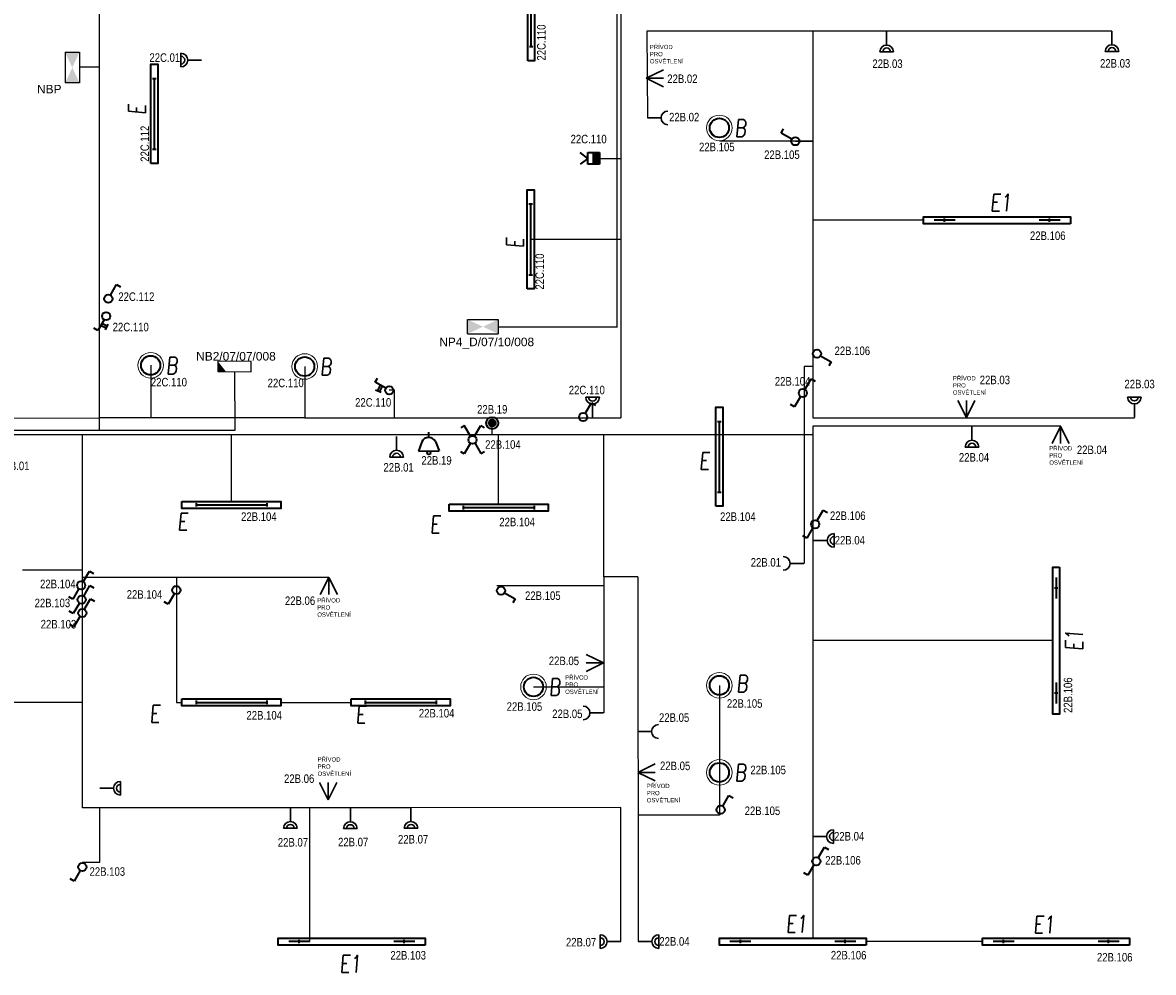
# Model space of a CAD drawing. Header units: millimetres. Extents: x 370888 to 505664, y 284292 to 447185.
# Tile 35 of 41: x 432625 to 445862, y 423841 to 434957. Entities that reach past the tile are written whole.
import ezdxf
from ezdxf.enums import TextEntityAlignment as Align

# ---------------------------------------------------------------- set-up
doc = ezdxf.new("R2010")
doc.units = ezdxf.units.MM
doc.header["$LTSCALE"] = 100
doc.layers.get('0').update_dxf_attribs({"color": 21, "linetype": 'CONTINUOUS'})
for name, color, linetype, lineweight in [('2DE_OBL', 91, 'CONTINUOUS', 35), ('2DE_OBL_L1', 91, 'CONTINUOUS', 35), ('CAT_SLN-DVOJZAS - 45', 7, 'CONTINUOUS', 30), ('CAT_SLN-HL.ŽLAB', 11, 'CONTINUOUS', 200), ('CP_DETAL', 33, 'CONTINUOUS', 18), ('E_NOUZOVÉ+PP OSVĚTLENÍ', 60, 'CONTINUOUS', 25), ('E_SVĚTLA POPIS', 130, 'CONTINUOUS', 30), ('E_VEDENÍ SILNOPROUD', 50, 'CONTINUOUS', 25), ('E_VEDENÍ_CBS', 214, 'CONTINUOUS', 25), ('E_VYPINACE', 170, 'CONTINUOUS', 35), ('E_ZÁSUVKY POPIS', 111, 'CONTINUOUS', 30), ('E_ZÁSUVKY.OST.+VYVODY', 11, 'CONTINUOUS', 30), ('E_ŽLABY', 40, 'CONTINUOUS', 15), ('U1 LIGHTING', 10, 'CONTINUOUS', 35), ('ZÁSUVKY POPIS', 7, 'CONTINUOUS', 30)]:
    doc.layers.add(name, color=color, linetype=linetype, lineweight=lineweight)
for name, color, linetype in [('BEZPECNOSTNE SVETLA', 80, 'CONTINUOUS'), ('GC3_MEP_E_LV_SECURITY LIGHT', 80, 'CONTINUOUS'), ('PIKTOGRAMY', 210, 'CONTINUOUS'), ('PRIPOJKA 230V', 1, 'CONTINUOUS'), ('Svetla - prepinace', 7, 'CONTINUOUS'), ('ŽLAB', 7, 'CONTINUOUS')]:
    doc.layers.add(name, color=color, linetype=linetype)
doc.styles.add('ARIAL', font='arial.ttf')
doc.styles.add('CP_ATTR', font='ROMANS.SHX')
doc.styles.add('CS-ROMANS', font='romans.shx', dxfattribs={"width": 0.75, "oblique": 5})
doc.styles.get("Standard").update_dxf_attribs({"font": 'arial.ttf'})
doc.styles.add('V+P_01_B3_E_FP_001$0$BLOCK', font='romans.shx', dxfattribs={"width": 0.8})

# ---------------------------------------------------------------- blocks, each defined once
blk = doc.blocks.new('E')
at = {"layer": 'U1 LIGHTING', "style": 'CS-ROMANS', "oblique": 5, "width": 0.75}
blk.add_text('E', height=200, dxfattribs=at).set_placement((229480, 21709))
blk = doc.blocks.new('*U28', base_point=(57391, -22719))
at = {"lineweight": 30, "ltscale": 0.1}
for p, q in [((57291, -22519), (57391, -22719)), ((57391, -22719), (57391, -22519)), ((57391, -22719), (57491, -22519))]:
    blk.add_line(p, q, dxfattribs=at)
blk = doc.blocks.new('pripojka 230V')
at = {"layer": 'PRIPOJKA 230V', "color": 1, "xscale": -1}
blk.add_blockref('*U28', (0, -2, -40), dxfattribs=at)
blk = doc.blocks.new('A$C3423193F')
at = {"color": 1, "linetype": 'ByBlock'}
for p, q in [((80, 240), (0, 240)), ((80, 240), (160, 240)), ((80, 160), (80, 0))]:
    blk.add_line(p, q, dxfattribs=at)
for radius in [80, 45.2]:
    blk.add_arc((80, 240), radius, 180, 0, dxfattribs=at)
blk = doc.blocks.new('*U259')
at = {"color": 0, "linetype": 'ByBlock'}
for p, q in [((24, 249.57), (96, 374.28)), ((96, 374.28), (143.56, 346.82))]:
    blk.add_line(p, q, dxfattribs=at)
blk.add_circle((0, 208), 48, dxfattribs=at)
blk = doc.blocks.new('přepinač-světla-jednoduchy')
at = {"layer": 'E_VYPINACE', "rotation": 270}
blk.add_blockref('*U259', (-204, -2), dxfattribs=at)
blk = doc.blocks.new('svetelný křížový spínač')
at = {"layer": 'E_VYPINACE', "linetype": 'ByBlock'}
for p, q in [((31, 344), (-11, 320)), ((103, 220), (31, 344)), ((151, 220), (223, 344)), ((223, 344), (264, 320)), ((103, 138), (31, 13)), ((153, 141), (225, 16)), ((31, 13), (-10, 37)), ((225, 16), (266, 40))]:
    blk.add_line(p, q, dxfattribs=at)
blk.add_circle((127, 178), 48, dxfattribs=at)
blk = doc.blocks.new('zasuvka_jednoducha')
at = {"color": 1, "lineweight": 30}
blk.add_line((19281, 12983), (19281, 13143), dxfattribs=at)
blk.add_arc((19281, 12903), 80, 0, 180, dxfattribs=at)
blk = doc.blocks.new('Světelný spínač dvojitý')
at = {"layer": 'E_VYPINACE', "linetype": 'ByBlock'}
for p, q in [((-22, 208), (5, 255)), ((102, 136), (-22, 208)), ((183, 86), (307, 14)), ((307, 14), (280, -33))]:
    blk.add_line(p, q, dxfattribs=at)
blk.add_circle((144, 112), 48, dxfattribs=at)
blk = doc.blocks.new('2DELLI009_CZ')
for p, q in [((-0.5, 0.1), (-0.5, -0.1)), ((-0.5, 0), (0.5, 0)), ((0.5, 0.1), (0.5, -0.1))]:
    blk.add_line(p, q)
blk.add_lwpolyline([(-0.7, 0.2), (0.7, 0.2), (0.7, -0.2), (-0.7, -0.2)], close=True)
at = {"linetype": 'ByBlock', "style": 'CP_ATTR', "flags": 9}
for tag, p in [('NAME', (-0.092, -0.018)), ('GROUP', (-0.092, -0.018)), ('NUMBER', (-0.092, -0.018)), ('PRODUCER', (-0.092, -0.018)), ('ARTICLE', (-0.092, -0.018)), ('CHARACTER', (-0.092, -0.018)), ('VOLTAGE', (-0.092, -0.019)), ('WEIGHT', (-0.092, -0.018)), ('OTHER', (-0.092, -0.018)), ('PRODUCT-TYPE', (-0.092, -0.019)), ('ORDER-NO', (-0.092, -0.019)), ('POWER', (-0.092, -0.019))]:
    blk.add_attdef(tag, text='', height=0.00005, dxfattribs=at).set_placement(p, align=Align.MIDDLE_LEFT)
blk = doc.blocks.new('2DELLI018_CZ')
for p, q in [((-0.6, 0), (-0.4, 0)), ((-0.5, 0.1), (-0.5, -0.1)), ((0.4, 0), (0.6, 0)), ((0.5, 0.1), (0.5, -0.1))]:
    blk.add_line(p, q)
blk.add_lwpolyline([(-0.7, 0.2), (0.7, 0.2), (0.7, -0.2), (-0.7, -0.2)], close=True)
at = {"linetype": 'ByBlock', "style": 'CP_ATTR', "flags": 9}
for tag, p in [('NAME', (-0.092, -0.018)), ('GROUP', (-0.092, -0.018)), ('NUMBER', (-0.092, -0.018)), ('PRODUCER', (-0.092, -0.018)), ('ARTICLE', (-0.092, -0.018)), ('CHARACTER', (-0.092, -0.018)), ('VOLTAGE', (-0.092, -0.019)), ('WEIGHT', (-0.092, -0.018)), ('OTHER', (-0.092, -0.018)), ('PRODUCT-TYPE', (-0.092, -0.019)), ('ORDER-NO', (-0.092, -0.019)), ('POWER', (-0.092, -0.019))]:
    blk.add_attdef(tag, text='', height=0.00005, dxfattribs=at).set_placement(p, align=Align.MIDDLE_LEFT)
blk = doc.blocks.new('E1')
at = {"layer": 'U1 LIGHTING', "style": 'CS-ROMANS', "oblique": 5, "width": 0.75}
blk.add_text('E1', height=200, dxfattribs=at).set_placement((229480, 21709))
blk = doc.blocks.new('2DELPH010_CZ')
blk.add_ellipse((0, 0), major_axis=(-0.053, 0.053), ratio=1, start_param=3.926991, end_param=10.210176)
at = {"layer": 'CP_DETAL'}
blk.add_ellipse((0, 0), major_axis=(-0.0707, 0.0707), ratio=1, start_param=3.926991, end_param=10.210176, dxfattribs=at)
at = {"linetype": 'ByBlock', "style": 'CP_ATTR', "flags": 9}
for tag in ['NAME', 'GROUP', 'NUMBER', 'PRODUCER', 'ARTICLE', 'PRODUCT-TYPE', 'ORDER-NO', 'CHARACTER', 'POWER', 'VOLTAGE', 'WEIGHT', 'OTHER']:
    blk.add_attdef(tag, text='', height=0.00000005, dxfattribs=at).set_placement((-0.0001, 0), align=Align.MIDDLE_LEFT)
blk = doc.blocks.new('B')
at = {"layer": 'U1 LIGHTING', "style": 'CS-ROMANS', "oblique": 5, "width": 0.75}
blk.add_text('B', height=200, dxfattribs=at).set_placement((229480, 21709))
blk = doc.blocks.new('*U30')
at = {"color": 0, "linetype": 'ByBlock'}
for p, q in [((24, 249.57), (96, 374.28)), ((96, 374.28), (143.56, 346.82))]:
    blk.add_line(p, q, dxfattribs=at)
blk.add_circle((0, 208), 48, dxfattribs=at)
blk = doc.blocks.new('prepinas-svetel-jednoduchy')
at = {"layer": 'E_VYPINACE', "rotation": 89.99999999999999}
blk.add_blockref('*U30', (208, 2), dxfattribs=at)
blk = doc.blocks.new('*U24')
at = {"color": 0, "linetype": 'ByBlock'}
for p, q in [((24, 249.57), (96, 374.28)), ((96, 374.28), (143.56, 346.82))]:
    blk.add_line(p, q, dxfattribs=at)
blk.add_circle((0, 208), 48, dxfattribs=at)
blk = doc.blocks.new('tlacitko_prepinac_svetla')
at = {"layer": 'E_VYPINACE'}
for points in [[(16875, 8774), (16940, 8744)], [(16888, 8798), (16951, 8769)], [(16930, 8722), (16960, 8787)]]:
    blk.add_lwpolyline(points, dxfattribs=at)
at = {"layer": 'E_VYPINACE', "rotation": 180}
blk.add_blockref('*U24', (16937, 9090), dxfattribs=at)
blk = doc.blocks.new('*U32', base_point=(28429, 5840))
at = {"linetype": 'ByBlock'}
blk.add_hatch(color=0, dxfattribs=at).paths.add_polyline_path([(28362, 5840), (28497, 5840), (28497, 5772), (28362, 5772)])
at = {"color": 0, "linetype": 'ByBlock'}
for p, q in [((28429, 5907), (28362, 5997)), ((28429, 5907), (28497, 5997)), ((28362, 5907), (28497, 5907)), ((28362, 5772), (28362, 5907)), ((28362, 5840), (28497, 5840)), ((28497, 5907), (28497, 5772)), ((28497, 5772), (28362, 5772))]:
    blk.add_line(p, q, dxfattribs=at)
blk = doc.blocks.new('pohybove-cidlo-svetla')
at = {"layer": 'E_VYPINACE', "rotation": 180}
blk.add_blockref('*U32', (-1, 30), dxfattribs=at)
blk = doc.blocks.new('*U48')
at = {"layer": 'GC3_MEP_E_LV_SECURITY LIGHT', "linetype": 'ByBlock'}
for p, q in [((135, 59), (-255, 61)), ((-255, 61), (-255, -59)), ((135, -61), (135, 59)), ((-255, -59), (135, -61))]:
    blk.add_line(p, q, dxfattribs=at)
at = {"layer": 'GC3_MEP_E_LV_SECURITY LIGHT'}
blk.add_solid([(-255, 61), (-255, -59), (-158, -60)], dxfattribs=at)
at = {"layer": 'BEZPECNOSTNE SVETLA', "style": 'ARIAL'}
blk.add_attdef('BEZ.SV', (52, -54), '', height=100, dxfattribs=at)
blk = doc.blocks.new('V+P_01_B3_E_FP_001$0$E-LI-35')
at = {"layer": 'E_NOUZOVÉ+PP OSVĚTLENÍ', "linetype": 'ByBlock'}
for p, q in [((-10.88, -1.92), (10.88, -1.92)), ((-10.88, -12.08), (-10.88, -1.92)), ((10.88, -1.92), (10.88, -12.08)), ((-10.88, -12.08), (10.88, -12.08))]:
    blk.add_line(p, q, dxfattribs=at)
at = {"layer": 'E_NOUZOVÉ+PP OSVĚTLENÍ'}
blk.add_solid([(-10.88, -12.08), (-10.88, -1.92), (10.88, -1.92), (10.88, -12.08)], dxfattribs=at)
at = {"layer": 'E_NOUZOVÉ+PP OSVĚTLENÍ', "style": 'V+P_01_B3_E_FP_001$0$BLOCK', "width": 0.8, "flags": 8}
for tag, p in [('DIVERS.1', (-17.93, -2.11)), ('DIVERS.2', (-16.41, -11.97))]:
    blk.add_attdef(tag, text='', height=7.25, dxfattribs=at).set_placement(p, align=Align.RIGHT)
at = {"layer": 'E_NOUZOVÉ+PP OSVĚTLENÍ', "style": 'V+P_01_B3_E_FP_001$0$BLOCK', "width": 0.8}
for tag, p, height, flags in [('BLOCKNAME', (-6.79, -1.4), 2.54, 3), ('LEISTUNG', (13.35, -11.99), 7.25, 8)]:
    blk.add_attdef(tag, p, '', height=height, dxfattribs=dict(at, flags=flags))
blk.add_attdef('STROMKREIS', text='', height=7.25, dxfattribs=at).set_placement((-11.76, -23.81), align=Align.BOTTOM_CENTER)
blk = doc.blocks.new('*U49')
at = {"layer": 'GC3_MEP_E_LV_SECURITY LIGHT', "xscale": 16.54563019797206, "yscale": 16.54563022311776, "zscale": 16.54563022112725}
blk.add_blockref('V+P_01_B3_E_FP_001$0$E-LI-35', (0, 116), dxfattribs=at)
at = {"layer": 'PIKTOGRAMY', "style": 'ARIAL'}
blk.add_attdef('PIKTOGRAM', (162, -40), '', height=100, dxfattribs=at)
blk = doc.blocks.new('*U61')
at = {"layer": 'GC3_MEP_E_LV_SECURITY LIGHT', "xscale": 16.54563019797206, "yscale": 16.54563022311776, "zscale": 16.54563022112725, "rotation": 270.2193183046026}
blk.add_blockref('V+P_01_B3_E_FP_001$0$E-LI-35', (116, 0), dxfattribs=at)
at = {"layer": 'PIKTOGRAMY', "style": 'ARIAL'}
blk.add_attdef('PIKTOGRAM', (162, -40), '', height=100, dxfattribs=at)
blk = doc.blocks.new('CPEL_3386')
blk.add_hatch(color=256).paths.add_polyline_path([(-0.2, 0, 1), (0.2, 0, 1)])
for radius in [0.35, 0.2]:
    blk.add_circle((0, 0), radius)
at = {"linetype": 'ByBlock', "style": 'CP_ATTR', "flags": 9}
for tag, p in [('NAME', (-0.092, -0.018)), ('GROUP', (-0.092, -0.018)), ('NUMBER', (-0.092, -0.018)), ('PRODUCER', (-0.092, -0.018)), ('ARTICLE', (-0.092, -0.018)), ('CHARACTER', (-0.092, -0.018)), ('VOLTAGE', (-0.092, -0.019)), ('WEIGHT', (-0.092, -0.018)), ('OTHER', (-0.092, -0.018)), ('PRODUCT-TYPE', (-0.092, -0.019)), ('ORDER-NO', (-0.092, -0.019)), ('POWER', (-0.092, -0.019))]:
    blk.add_attdef(tag, text='', height=0.00005, dxfattribs=at).set_placement(p, align=Align.MIDDLE_LEFT)
blk = doc.blocks.new('CPEL_1003')
for p, q in [((0, 0), (0, -0.3)), ((-0.4, -0.55), (-0.6, -1.1)), ((0.4, -0.55), (0.6, -1.1)), ((-0.6, -1.1), (0.6, -1.1))]:
    blk.add_line(p, q)
blk.add_circle((0, -1.2), 0.1)
blk.add_arc((0, -0.745), 0.445, 25.98923, 154.01077)
at = {"linetype": 'ByBlock', "style": 'CP_ATTR', "flags": 9}
for tag, p in [('NAME', (-0.092, -0.018)), ('GROUP', (-0.092, -0.018)), ('NUMBER', (-0.092, -0.018)), ('PRODUCER', (-0.092, -0.018)), ('ARTICLE', (-0.092, -0.018)), ('CHARACTER', (-0.092, -0.018)), ('VOLTAGE', (-0.092, -0.019)), ('WEIGHT', (-0.092, -0.018)), ('OTHER', (-0.092, -0.018)), ('PRODUCT-TYPE', (-0.092, -0.019)), ('ORDER-NO', (-0.092, -0.019)), ('POWER', (-0.092, -0.019))]:
    blk.add_attdef(tag, text='', height=0.00005, dxfattribs=at).set_placement(p, align=Align.MIDDLE_LEFT)

msp = doc.modelspace()

# ---------------------------------------------------------------- linework, layer by layer
at = {"layer": 'E_VEDENÍ SILNOPROUD'}
for p, q in [((439627, 437916), (439627, 430332)), ((441874, 434857), (439930, 434857)), ((439930, 434857), (439938, 433842)), ((441874, 434857), (441874, 430932)), ((445377, 434857), (441874, 434857)), ((441874, 433569), (440781, 433569)), ((441671, 433569), (441874, 433569)), ((439376, 433368), (439627, 433368)), ((443172, 432644), (441874, 432644)), ((438572, 432421), (439627, 432421)), ((434124, 430946), (434124, 430332)), ((435927, 430932), (435927, 430332)), ((441874, 430932), (441774, 430932)), ((441774, 430932), (441774, 430132)), ((441874, 430932), (441874, 430332)), ((436977, 430654), (436917, 430654)), ((436977, 430332), (436977, 430654)), ((432035, 430326), (433527, 430332)), ((435927, 430332), (433527, 430332)), ((435927, 430332), (436977, 430332)), ((436977, 430332), (439627, 430332)), ((438122, 430132), (438122, 430300)), ((441874, 430332), (445639, 430332)), ((444777, 430232), (441874, 430232)), ((441874, 430232), (441874, 430132)), ((438122, 430132), (430202, 430132)), ((433327, 425767), (433327, 430132)), ((435069, 429352), (435069, 430132)), ((439427, 430132), (438127, 430132)), ((438197, 429320), (438197, 430132)), ((441874, 430132), (439427, 430132)), ((439427, 428470), (439427, 430132)), ((441774, 430132), (441774, 428627)), ((441874, 430132), (441874, 424240)), ((432624, 428552), (433327, 428552)), ((436209, 428463, -40), (433327, 428463)), ((434427, 428470), (434427, 427001)), ((438177, 428370), (439426, 428370)), ((439427, 428470), (439427, 426878)), ((439827, 428470), (439427, 428470)), ((439827, 428470), (439831, 424201)), ((444683, 427724), (441874, 427724)), ((438605, 427182), (439427, 427182)), ((440781, 427200), (440781, 425682)), ((433327, 427001), (431053, 427001)), ((434427, 427001), (434489, 427001)), ((435649, 427001), (436477, 427001)), ((437171, 425767), (433327, 425767)), ((433527, 425132), (433527, 425770)), ((435985, 424201), (435985, 425767)), ((439627, 425770), (437171, 425767)), ((439627, 424201), (439627, 425770)), ((440781, 425682), (439827, 425682)), ((433327, 425132), (433527, 425132)), ((443863, 424201), (442501, 424201))]:
    msp.add_line(p, q, dxfattribs=at)
at = {"layer": 'E_VEDENÍ_CBS'}
for p, q in [((433526, 430178), (433527, 439732)), ((439583, 431398), (439583, 439732)), ((433287, 434438), (433530, 434438)), ((438193, 431398), (439527, 431398)), ((439527, 431398), (439590, 431398)), ((439627, 431398), (439627, 431398)), ((435104, 430872), (435108, 430183)), ((435108, 430183), (430426, 430183))]:
    msp.add_line(p, q, dxfattribs=at)

# ---------------------------------------------------------------- block references
for name, p, rotation in [('přepinač-světla-jednoduchy', (441674, 433567), 180), ('Světelný spínač dvojitý', (441646, 430766), 270), ('přepinač-světla-jednoduchy', (434427, 428319), 270), ('E1', (466743, 198121), 90), ('přepinač-světla-jednoduchy', (440795, 425740), 90), ('přepinač-světla-jednoduchy', (433326, 425078), 270)]:
    msp.add_blockref(name, p, dxfattribs=dict(rotation=rotation))
for name, p in [('E1', (214470, 411042)), ('přepinač-světla-jednoduchy', (441921, 431085)), ('přepinač-světla-jednoduchy', (438221, 428311)), ('E1', (212079, 402599)), ('E1', (214975, 402590)), ('E1', (206855, 402132))]:
    msp.add_blockref(name, p)
at = {"layer": '2DE_OBL', "xscale": 1500, "yscale": 1500, "zscale": 252.5252525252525}
for p in [(440781, 433725), (434124, 430946), (435927, 430932), (438605, 427182), (440781, 427200), (440781, 426181)]:
    msp.add_blockref('2DELPH010_CZ', p, dxfattribs=at)
at = {"layer": '2DE_OBL', "xscale": 1228.571428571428, "yscale": 200, "zscale": 1000}
for p, rotation in [((444032, 432644), 180), ((444723, 427724), 270), ((436477, 424201), 180), ((441641, 424201), 180), ((444723, 424201), 180)]:
    msp.add_blockref('2DELLI018_CZ', p, dxfattribs=dict(at, rotation=rotation))
at = {"layer": '2DE_OBL_L1', "xscale": 828.5714285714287, "yscale": 200, "zscale": 1000, "rotation": 90}
for p in [(438577, 435091), (434167, 433889), (438572, 432421), (440781, 429876)]:
    msp.add_blockref('2DELLI009_CZ', p, dxfattribs=at)
at = {"layer": '2DE_OBL_L1', "xscale": 828.5714285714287, "yscale": 200, "zscale": 1000}
for p in [(435069, 429312), (438197, 429280), (435069, 427001), (437050, 427001)]:
    msp.add_blockref('2DELLI009_CZ', p, dxfattribs=at)
at = {"layer": 'CAT_SLN-DVOJZAS - 45'}
for p, rotation in [((442819, 434855), 180), ((445457, 434859), 180), ((434717, 434438), 89.99999999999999), ((443818, 430229), 180), ((437082, 430112), 180), ((441884, 428976), 270), ((433529, 426076), 270), ((435839, 425767), 180), ((436541, 425764), 180), ((437251, 425767), 180), ((441876, 425511), 270), ((439627, 424121), 89.99999999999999), ((439831, 424281), 270)]:
    msp.add_blockref('A$C3423193F', p, dxfattribs=dict(at, rotation=rotation))
for p in [(439216, 430332), (445559, 430334)]:
    msp.add_blockref('A$C3423193F', p, dxfattribs=at)
at = {"layer": 'CAT_SLN-HL.ŽLAB', "color": 1}
for p, rotation in [((453081, 414561), 89.99999999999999), ((428626, 447908), 270), ((426283, 446159), 270), ((452970, 407379), 89.99999999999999)]:
    msp.add_blockref('zasuvka_jednoducha', p, dxfattribs=dict(at, rotation=rotation))
at = {"layer": 'E_NOUZOVÉ+PP OSVĚTLENÍ'}
ref = msp.add_blockref('*U61', (433206, 434432), dxfattribs=at)
ref.add_attrib('PIKTOGRAM', 'NBP', (432793, 434129), dxfattribs={"height": 100, "style": 'ARIAL'})
ref = msp.add_blockref('*U49', (438013, 431398), dxfattribs=at)
ref.add_attrib('PIKTOGRAM', 'NP4_D/07/10/008', (437502, 431170), dxfattribs={"height": 100, "style": 'ARIAL'})
ref = msp.add_blockref('*U48', (435164, 430932), dxfattribs=at)
ref.add_attrib('BEZ.SV', 'NB2/07/07/008', (434656, 431002), dxfattribs={"layer": 'BEZPECNOSTNE SVETLA', "height": 100, "style": 'ARIAL'})
at = {"layer": 'E_VYPINACE', "rotation": 270}
msp.add_blockref('prepinas-svetel-jednoduchy', (439185, 430341), dxfattribs=at)
at = {"layer": 'E_VYPINACE', "xscale": 200, "yscale": 200, "zscale": 200}
msp.add_blockref('CPEL_3386', (438122, 430270), dxfattribs=at)
at = {"layer": 'E_VYPINACE', "xscale": 200, "yscale": 200, "zscale": 200, "rotation": 0.963310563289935}
msp.add_blockref('CPEL_1003', (437376, 430162), dxfattribs=at)
at = {"layer": 'E_ZÁSUVKY.OST.+VYVODY', "color": 1}
msp.add_blockref('tlacitko_prepinac_svetla', (416666, 422639), dxfattribs=at)
at = {"layer": 'E_ZÁSUVKY.OST.+VYVODY', "color": 1, "rotation": 270}
msp.add_blockref('tlacitko_prepinac_svetla', (428035, 447590), dxfattribs=at)
at = {"layer": 'E_ŽLABY'}
for p in [(211481, 411913), (204824, 409134), (206627, 409120), (211501, 405412), (209305, 405371), (211481, 404370)]:
    msp.add_blockref('B', p, dxfattribs=at)
at = {"layer": 'Svetla - prepinace'}
msp.add_blockref('svetelný křížový spínač', (437764, 429896), dxfattribs=at)
at = {"layer": 'Svetla - prepinace', "rotation": 270}
for p in [(441790, 429230), (433198, 428515), (433204, 428347), (433211, 428191), (441803, 425285)]:
    msp.add_blockref('Světelný spínač dvojitý', p, dxfattribs=at)
at = {"layer": 'U1 LIGHTING', "rotation": 90}
for p in [(455773, 204396), (460199, 202834)]:
    msp.add_blockref('E', p, dxfattribs=at)
at = {"layer": 'U1 LIGHTING'}
for p in [(211063, 408017), (204956, 407306), (207913, 407274), (204631, 405058), (207043, 405047)]:
    msp.add_blockref('E', p, dxfattribs=at)
at = {"layer": 'ŽLAB'}
for name, p, rotation in [('pripojka 230V', (439928, 434306), 270), ('pohybove-cidlo-svetla', (439278, 433367), 269.9999999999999), ('prepinas-svetel-jednoduchy', (433626, 431725), 270), ('pripojka 230V', (444776, 430228), 180), ('pripojka 230V', (436209, 428461), 180), ('pripojka 230V', (439421, 427463), 89.99999999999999), ('pripojka 230V', (439830, 426181), 270)]:
    msp.add_blockref(name, p, dxfattribs=dict(at, rotation=rotation))
for p in [(443672, 430337), (436201, 425864)]:
    msp.add_blockref('pripojka 230V', p, dxfattribs=at)

# ---------------------------------------------------------------- texts
at = {"layer": 'E_SVĚTLA POPIS', "width": 0.8}
for s, p in [('22C.110', (438747, 434513)), ('22C.112', (434105, 433328)), ('22C.110', (438728, 431832)), ('22B.106', (444912, 426877))]:
    msp.add_text(s, height=100, rotation=90, dxfattribs=at).set_placement(p)
for s, p in [('22C.110', (439039, 433544)), ('22B.105', (440543, 433452)), ('22B.105', (441305, 433361)), ('22B.106', (444417, 432413)), ('22C.112', (433745, 431700)), ('22C.110', (433679, 431344)), ('22B.106', (442129, 431066)), ('22C.110', (434126, 430699)), ('22C.110', (435493, 430690)), ('22B.104', (441430, 430709)), ('22C.110', (439018, 430607)), ('22C.110', (436517, 430462)), ('22B.104', (438039, 429969)), ('22B.104', (435182, 429125)), ('22B.104', (438205, 429062)), ('22B.104', (440789, 429125)), ('22B.106', (442076, 429136)), ('22B.104', (432829, 428337)), ('22B.104', (433843, 428214)), ('22B.105', (438506, 428200)), ('22B.103', (432765, 428115)), ('22B.103', (432836, 427866)), ('22B.105', (440869, 426938)), ('22B.104', (435245, 426800)), ('22B.104', (437263, 426824)), ('22B.105', (438291, 426902)), ('22B.105', (441144, 426160)), ('22B.105', (441077, 425682)), ('22B.106', (442020, 425103)), ('22B.103', (433408, 424971)), ('22B.103', (436930, 423991)), ('22B.106', (442086, 423992)), ('22B.106', (445201, 423968))]:
    msp.add_text(s, height=100, dxfattribs=at).set_placement(p)
at = {"layer": 'E_ZÁSUVKY POPIS', "width": 0.8}
for s, p in [('22C.01', (434109, 434498)), ('22B.03', (442572, 434426)), ('22B.03', (445237, 434430)), ('22B.02', (440171, 434250)), ('22B.02', (440192, 433801)), ('22B.03', (443829, 430725)), ('22B.03', (445523, 430677)), ('22B.19', (437945, 430381)), ('22B.04', (444966, 429907)), ('22B.01', (432351, 429719)), ('22B.19', (437293, 429783)), ('22B.04', (443585, 429819)), ('22B.01', (436849, 429702)), ('22B.04', (442131, 428849)), ('22B.01', (441148, 428590)), ('22B.06', (435695, 428141)), ('22B.05', (438784, 427437)), ('22B.05', (438824, 426817)), ('22B.05', (440074, 426773)), ('22B.05', (440086, 426208)), ('22B.06', (435685, 426058)), ('22B.07', (437019, 425349)), ('22B.04', (442123, 425384)), ('22B.07', (435612, 425313)), ('22B.07', (436317, 425316)), ('22B.04', (440078, 424153)), ('22B.07', (438985, 424144))]:
    msp.add_text(s, height=100, dxfattribs=at).set_placement(p)
at = {"layer": 'ZÁSUVKY POPIS', "char_height": 50, "attachment_point": 1}
for insert in [(439967, 434697), (443514, 430820), (444643, 430000), (436074, 428220), (438976, 427317), (436078, 426358), (439931, 426048)]:
    msp.add_mtext_dynamic_manual_height_columns('PŘÍVOD PRO OSVĚTLENÍ', width=210, gutter_width=12.5, heights=[0], dxfattribs=dict(at, insert=insert))

doc.saveas('drawing.dxf')
